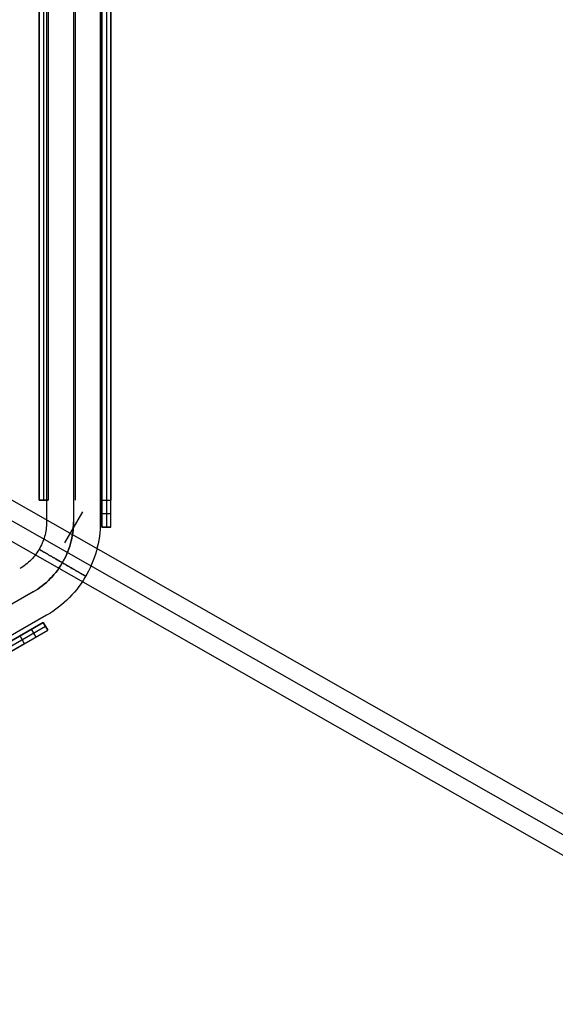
# Model space of a CAD drawing. Header units: millimetres. Extents: x -356 to 356, y -410 to 410.
# Tile 107 of 126: x 117 to 147, y -93 to -39. Entities that reach past the tile are written whole.
import ezdxf

# ---------------------------------------------------------------- set-up
doc = ezdxf.new("R2010")
doc.units = ezdxf.units.MM
doc.header["$MEASUREMENT"] = 0
doc.layers.add('1', color=7, linetype='Continuous')

msp = doc.modelspace()

# ---------------------------------------------------------------- linework, layer by layer
at = {"layer": '1', "color": 252}
for points in [[(118.338, 66.516), (118.338, -66.563)], [(119.838, 66.516), (119.838, -66.563)], [(119.838, 66.516), (119.838, -66.563)], [(121.338, 66.516), (121.338, -66.563)], [(121.425, 66.153), (121.425, -66.847)], [(121.425, -66.847), (121.425, 66.153)], [(121.675, 66.153), (121.675, -66.847)], [(121.925, -66.847), (121.925, 66.153)], [(121.925, -66.847), (121.925, 66.153)], [(117.925, -65.347), (117.925, 64.653)], [(117.925, 64.653), (117.925, -65.347)], [(117.925, 64.653), (117.925, -65.347)], [(118.175, 64.653), (118.175, -65.347)], [(118.425, 64.653), (118.425, -65.347)], [(118.425, 64.653), (118.425, -65.347)], [(118.425, 64.653), (118.425, -65.347)], [(119.925, 64.653), (119.925, -65.347)], [(119.925, 64.653), (119.925, -65.347)], [(121.425, 64.653), (121.425, -65.347)], [(121.925, 64.653), (121.925, -65.347)], [(118.425, -65.347), (117.925, -65.347)], [(117.925, -65.347), (118.425, -65.347)], [(121.425, -65.347), (121.925, -65.347)], [(120.338, -65.986), (119.338, -67.718)], [(121.925, -66.097), (121.425, -66.097)], [(118.338, -66.563), (118.336, -66.664), (118.331, -66.766), (118.322, -66.867), (118.31, -66.967), (118.295, -67.067), (118.276, -67.167), (118.254, -67.266), (118.229, -67.364), (118.2, -67.461), (118.168, -67.557), (118.133, -67.652), (118.094, -67.746), (118.053, -67.839), (118.008, -67.93), (117.961, -68.019), (117.91, -68.107), (117.856, -68.193), (117.8, -68.277), (117.741, -68.359), (117.679, -68.439), (117.614, -68.517), (117.547, -68.593), (117.477, -68.666), (117.405, -68.737), (117.33, -68.806), (117.253, -68.872), (117.174, -68.935), (117.093, -68.996), (117.01, -69.054), (116.925, -69.109), (116.838, -69.161)], [(119.838, -66.563), (119.835, -66.715), (119.827, -66.867), (119.815, -67.018), (119.797, -67.169), (119.774, -67.32), (119.746, -67.469), (119.712, -67.617), (119.674, -67.764), (119.631, -67.91), (119.583, -68.054), (119.531, -68.197), (119.473, -68.338), (119.411, -68.476), (119.344, -68.613), (119.272, -68.747), (119.196, -68.879), (119.116, -69.008), (119.031, -69.134), (118.942, -69.257), (118.849, -69.377), (118.752, -69.494), (118.651, -69.608), (118.546, -69.718), (118.438, -69.825), (118.326, -69.928), (118.211, -70.027), (118.092, -70.122), (117.97, -70.213), (117.846, -70.299), (117.718, -70.382), (117.588, -70.46)], [(119.838, -66.563), (119.835, -66.715), (119.827, -66.867), (119.815, -67.018), (119.797, -67.169), (119.774, -67.32), (119.746, -67.469), (119.712, -67.617), (119.674, -67.764), (119.631, -67.91), (119.583, -68.054), (119.531, -68.197), (119.473, -68.338), (119.411, -68.476), (119.344, -68.613), (119.272, -68.747), (119.196, -68.879), (119.116, -69.008), (119.031, -69.134), (118.942, -69.257), (118.849, -69.377), (118.752, -69.494), (118.651, -69.608), (118.546, -69.718), (118.438, -69.825), (118.326, -69.928), (118.211, -70.027), (118.092, -70.122), (117.97, -70.213), (117.846, -70.299), (117.718, -70.382), (117.588, -70.46)], [(121.338, -66.563), (121.334, -66.766), (121.324, -66.968), (121.307, -67.17), (121.283, -67.371), (121.252, -67.572), (121.215, -67.771), (121.171, -67.969), (121.12, -68.165), (121.062, -68.359), (120.999, -68.552), (120.928, -68.742), (120.851, -68.929), (120.768, -69.114), (120.679, -69.296), (120.584, -69.475), (120.482, -69.65), (120.375, -69.822), (120.262, -69.991), (120.144, -70.155), (120.02, -70.315), (119.89, -70.471), (119.756, -70.623), (119.616, -70.77), (119.471, -70.912), (119.322, -71.049), (119.168, -71.181), (119.01, -71.308), (118.848, -71.429), (118.682, -71.545), (118.511, -71.655), (118.338, -71.759)], [(121.425, -66.847), (121.925, -66.847)], [(121.925, -66.847), (121.425, -66.847)], [(121.925, -66.847), (121.425, -66.847)], [(117.588, -70.46), (2.338, -137)], [(117.588, -70.46), (2.338, -137)], [(118.338, -71.759), (3.088, -138.299)], [(118.155, -72.168), (2.973, -138.668)], [(2.973, -138.668), (118.155, -72.168)], [(118.28, -72.385), (3.098, -138.885)], [(118.405, -72.601), (118.155, -72.168)], [(118.405, -72.601), (118.155, -72.168)], [(118.155, -72.168), (118.405, -72.601)], [(3.223, -139.101), (118.405, -72.601)], [(3.223, -139.101), (118.405, -72.601)], [(116.856, -72.918), (4.272, -137.918)], [(117.106, -73.351), (116.856, -72.918)], [(117.755, -72.976), (117.505, -72.543)], [(117.106, -73.351), (4.522, -138.351)]]:
    msp.add_lwpolyline(points, dxfattribs=at)
at = {"layer": '1', "color": 252, "extrusion": (0.117512, -0.066916, 0.990814)}
for points in [[(0.825, -455.332), (0.825, -73.757)], [(-0.175, -455.332), (-0.175, -73.757)], [(-0.175, -455.332), (-0.175, -73.757)], [(-1.175, -455.332), (-1.175, -73.757)]]:
    msp.add_lwpolyline(points, dxfattribs=at)
at = {"layer": '1', "color": 252, "extrusion": (0.356471, 0.902376, 0.242168)}
for points in [[(-93.986, -487.085), (-136.018, -461.318)], [(-93.463, -486.232), (-135.495, -460.465)], [(-94.508, -487.937), (-136.541, -462.17)], [(-93.986, -487.085), (-136.018, -461.318)]]:
    msp.add_lwpolyline(points, dxfattribs=at)
at = {"layer": '1', "color": 252, "extrusion": (0, 1, 0)}
for points in [[(-117.925, -480), (-117.926, -479.956), (-117.927, -479.911), (-117.93, -479.866), (-117.933, -479.82), (-117.938, -479.775), (-117.944, -479.729), (-117.951, -479.682), (-117.959, -479.636), (-117.968, -479.59), (-117.978, -479.543), (-117.99, -479.496), (-118.002, -479.45), (-118.016, -479.403), (-118.032, -479.357), (-118.048, -479.31), (-118.066, -479.264), (-118.085, -479.218), (-118.105, -479.172), (-118.126, -479.127), (-118.149, -479.081), (-118.173, -479.037), (-118.198, -478.992), (-118.224, -478.949), (-118.251, -478.906), (-118.28, -478.863), (-118.31, -478.821), (-118.341, -478.78), (-118.373, -478.739), (-118.406, -478.7), (-118.44, -478.661), (-118.475, -478.623), (-118.511, -478.586), (-118.548, -478.55), (-118.586, -478.515), (-118.625, -478.48), (-118.665, -478.447), (-118.705, -478.415), (-118.746, -478.384), (-118.788, -478.355), (-118.831, -478.326), (-118.874, -478.299), (-118.918, -478.272), (-118.962, -478.247), (-119.007, -478.223), (-119.052, -478.201), (-119.097, -478.179), (-119.143, -478.159), (-119.189, -478.14), (-119.235, -478.123), (-119.282, -478.106), (-119.328, -478.091), (-119.375, -478.077), (-119.422, -478.064), (-119.468, -478.053), (-119.515, -478.043), (-119.561, -478.033), (-119.608, -478.025), (-119.654, -478.018), (-119.7, -478.013), (-119.746, -478.008), (-119.791, -478.005), (-119.836, -478.002), (-119.881, -478), (-119.925, -478), (-119.97, -478), (-120.014, -478.002), (-120.06, -478.005), (-120.105, -478.008), (-120.151, -478.013), (-120.197, -478.018), (-120.243, -478.025), (-120.289, -478.033), (-120.336, -478.043), (-120.382, -478.053), (-120.429, -478.064), (-120.476, -478.077), (-120.522, -478.091), (-120.569, -478.106), (-120.615, -478.123), (-120.661, -478.14), (-120.707, -478.159), (-120.753, -478.179), (-120.799, -478.201), (-120.844, -478.223), (-120.889, -478.247), (-120.933, -478.272), (-120.976, -478.299), (-121.02, -478.326), (-121.062, -478.355), (-121.104, -478.384), (-121.145, -478.415), (-121.186, -478.447), (-121.226, -478.48), (-121.264, -478.515), (-121.302, -478.55), (-121.339, -478.586), (-121.376, -478.623), (-121.411, -478.661), (-121.445, -478.7), (-121.478, -478.739), (-121.51, -478.78), (-121.541, -478.821), (-121.571, -478.863), (-121.599, -478.906), (-121.627, -478.949), (-121.653, -478.992), (-121.678, -479.037), (-121.702, -479.081), (-121.724, -479.127), (-121.746, -479.172), (-121.766, -479.218), (-121.785, -479.264), (-121.802, -479.31), (-121.819, -479.357), (-121.834, -479.403), (-121.848, -479.45), (-121.861, -479.496), (-121.872, -479.543), (-121.883, -479.59), (-121.892, -479.636), (-121.9, -479.682), (-121.907, -479.729), (-121.913, -479.775), (-121.917, -479.82), (-121.921, -479.866), (-121.923, -479.911), (-121.925, -479.956), (-121.925, -480)], [(-121.425, -480), (-121.425, -479.967), (-121.424, -479.933), (-121.422, -479.899), (-121.419, -479.865), (-121.416, -479.831), (-121.411, -479.796), (-121.406, -479.762), (-121.4, -479.727), (-121.393, -479.692), (-121.386, -479.657), (-121.377, -479.622), (-121.367, -479.587), (-121.357, -479.552), (-121.345, -479.517), (-121.333, -479.483), (-121.32, -479.448), (-121.306, -479.413), (-121.291, -479.379), (-121.275, -479.345), (-121.258, -479.311), (-121.24, -479.278), (-121.221, -479.244), (-121.201, -479.212), (-121.181, -479.179), (-121.159, -479.147), (-121.137, -479.116), (-121.114, -479.085), (-121.09, -479.055), (-121.065, -479.025), (-121.039, -478.996), (-121.013, -478.967), (-120.986, -478.939), (-120.958, -478.912), (-120.93, -478.886), (-120.9, -478.86), (-120.871, -478.835), (-120.84, -478.811), (-120.809, -478.788), (-120.778, -478.766), (-120.746, -478.745), (-120.714, -478.724), (-120.681, -478.704), (-120.648, -478.685), (-120.614, -478.668), (-120.58, -478.651), (-120.546, -478.635), (-120.512, -478.619), (-120.477, -478.605), (-120.443, -478.592), (-120.408, -478.58), (-120.373, -478.568), (-120.338, -478.558), (-120.303, -478.548), (-120.268, -478.54), (-120.233, -478.532), (-120.198, -478.525), (-120.163, -478.519), (-120.129, -478.514), (-120.094, -478.51), (-120.06, -478.506), (-120.026, -478.503), (-119.992, -478.501), (-119.959, -478.5), (-119.925, -478.5), (-119.892, -478.5), (-119.858, -478.501), (-119.825, -478.503), (-119.79, -478.506), (-119.756, -478.51), (-119.722, -478.514), (-119.687, -478.519), (-119.652, -478.525), (-119.617, -478.532), (-119.582, -478.54), (-119.548, -478.548), (-119.513, -478.558), (-119.478, -478.568), (-119.443, -478.58), (-119.408, -478.592), (-119.373, -478.605), (-119.339, -478.619), (-119.304, -478.635), (-119.27, -478.651), (-119.236, -478.668), (-119.203, -478.685), (-119.17, -478.704), (-119.137, -478.724), (-119.104, -478.745), (-119.073, -478.766), (-119.041, -478.788), (-119.01, -478.811), (-118.98, -478.835), (-118.95, -478.86), (-118.921, -478.886), (-118.892, -478.912), (-118.865, -478.939), (-118.837, -478.967), (-118.811, -478.996), (-118.786, -479.025), (-118.761, -479.055), (-118.737, -479.085), (-118.714, -479.116), (-118.691, -479.147), (-118.67, -479.179), (-118.649, -479.212), (-118.629, -479.244), (-118.611, -479.278), (-118.593, -479.311), (-118.576, -479.345), (-118.56, -479.379), (-118.545, -479.413), (-118.531, -479.448), (-118.517, -479.483), (-118.505, -479.517), (-118.494, -479.552), (-118.483, -479.587), (-118.474, -479.622), (-118.465, -479.657), (-118.457, -479.692), (-118.45, -479.727), (-118.444, -479.762), (-118.439, -479.796), (-118.435, -479.831), (-118.431, -479.865), (-118.429, -479.899), (-118.427, -479.933), (-118.426, -479.967), (-118.425, -480)], [(-121.338, -480), (-121.337, -479.948), (-121.334, -479.897), (-121.33, -479.845), (-121.323, -479.794), (-121.315, -479.742), (-121.306, -479.692), (-121.294, -479.641), (-121.281, -479.591), (-121.266, -479.541), (-121.249, -479.492), (-121.231, -479.444), (-121.211, -479.396), (-121.189, -479.349), (-121.166, -479.303), (-121.141, -479.257), (-121.115, -479.213), (-121.087, -479.169), (-121.057, -479.127), (-121.026, -479.085), (-120.994, -479.045), (-120.96, -479.005), (-120.925, -478.967), (-120.889, -478.93), (-120.852, -478.895), (-120.813, -478.86), (-120.773, -478.827), (-120.732, -478.796), (-120.69, -478.766), (-120.647, -478.737), (-120.603, -478.71), (-120.558, -478.684), (-120.512, -478.66), (-120.465, -478.638), (-120.418, -478.617), (-120.37, -478.597), (-120.321, -478.58), (-120.272, -478.564), (-120.222, -478.55), (-120.171, -478.538), (-120.121, -478.527), (-120.07, -478.518), (-120.018, -478.511), (-119.967, -478.506), (-119.915, -478.502), (-119.864, -478.5), (-119.812, -478.5), (-119.76, -478.502), (-119.708, -478.506), (-119.657, -478.511), (-119.606, -478.518), (-119.555, -478.527), (-119.504, -478.538), (-119.454, -478.55), (-119.404, -478.564), (-119.354, -478.58), (-119.306, -478.597), (-119.258, -478.617), (-119.21, -478.638), (-119.164, -478.66), (-119.118, -478.684), (-119.073, -478.71), (-119.029, -478.737), (-118.986, -478.766), (-118.943, -478.796), (-118.902, -478.827), (-118.862, -478.86), (-118.824, -478.895), (-118.786, -478.93), (-118.75, -478.967), (-118.715, -479.005), (-118.681, -479.045), (-118.649, -479.085), (-118.618, -479.127), (-118.589, -479.169), (-118.561, -479.213), (-118.534, -479.257), (-118.509, -479.303), (-118.486, -479.349), (-118.465, -479.396), (-118.444, -479.444), (-118.426, -479.492), (-118.409, -479.541), (-118.394, -479.591), (-118.381, -479.641), (-118.37, -479.692), (-118.36, -479.742), (-118.352, -479.794), (-118.346, -479.845), (-118.341, -479.897), (-118.339, -479.948), (-118.338, -480)], [(-118.338, -480), (-118.339, -480.052), (-118.341, -480.103), (-118.346, -480.155), (-118.352, -480.206), (-118.36, -480.258), (-118.37, -480.308), (-118.381, -480.359), (-118.394, -480.409), (-118.409, -480.459), (-118.426, -480.508), (-118.444, -480.556), (-118.465, -480.604), (-118.486, -480.651), (-118.509, -480.697), (-118.534, -480.743), (-118.561, -480.787), (-118.589, -480.831), (-118.618, -480.873), (-118.649, -480.915), (-118.681, -480.955), (-118.715, -480.995), (-118.75, -481.033), (-118.786, -481.07), (-118.824, -481.105), (-118.862, -481.14), (-118.902, -481.173), (-118.943, -481.204), (-118.986, -481.234), (-119.029, -481.263), (-119.073, -481.29), (-119.118, -481.316), (-119.164, -481.34), (-119.21, -481.362), (-119.258, -481.383), (-119.306, -481.403), (-119.354, -481.42), (-119.404, -481.436), (-119.454, -481.45), (-119.504, -481.462), (-119.555, -481.473), (-119.606, -481.482), (-119.657, -481.489), (-119.708, -481.494), (-119.76, -481.498), (-119.812, -481.5), (-119.864, -481.5), (-119.915, -481.498), (-119.967, -481.494), (-120.018, -481.489), (-120.07, -481.482), (-120.121, -481.473), (-120.171, -481.462), (-120.222, -481.45), (-120.272, -481.436), (-120.321, -481.42), (-120.37, -481.403), (-120.418, -481.383), (-120.465, -481.362), (-120.512, -481.34), (-120.558, -481.316), (-120.603, -481.29), (-120.647, -481.263), (-120.69, -481.234), (-120.732, -481.204), (-120.773, -481.173), (-120.813, -481.14), (-120.852, -481.105), (-120.889, -481.07), (-120.925, -481.033), (-120.96, -480.995), (-120.994, -480.955), (-121.026, -480.915), (-121.057, -480.873), (-121.087, -480.831), (-121.115, -480.787), (-121.141, -480.743), (-121.166, -480.697), (-121.189, -480.651), (-121.211, -480.604), (-121.231, -480.556), (-121.249, -480.508), (-121.266, -480.459), (-121.281, -480.409), (-121.294, -480.359), (-121.306, -480.308), (-121.315, -480.258), (-121.323, -480.206), (-121.33, -480.155), (-121.334, -480.103), (-121.337, -480.052), (-121.338, -480)], [(-120.4, -480.827), (-119.276, -479.173)]]:
    msp.add_lwpolyline(points, dxfattribs=at)
at = {"layer": '1', "color": 252, "extrusion": (1, 0, 0)}
for points in [[(-65.347, -485), (-65.347, -480)], [(-65.347, -480), (-65.347, -485)], [(-65.347, -478.5), (-65.347, -478)], [(-65.347, -480), (-66.847, -481.5)], [(-66.847, -481.5), (-65.347, -480)], [(-65.347, -480), (-66.847, -481.5)], [(-66.847, -553.5), (-66.847, -481.5)], [(-66.847, -553.5), (-66.847, -481.5)], [(-66.847, -481.5), (-66.847, -553.5)], [(-72.168, -481.5), (-72.168, -553.5)], [(-72.385, -481.5), (-72.385, -553.5)], [(-72.601, -553.5), (-72.601, -481.5)]]:
    msp.add_lwpolyline(points, dxfattribs=at)
at = {"layer": '1', "color": 252, "extrusion": (0.778411, -0.449416, 0.438294)}
for points in [[(3.023, -491.577), (3.023, -491.542), (3.021, -491.508), (3.018, -491.473), (3.014, -491.439), (3.009, -491.405), (3.002, -491.371), (2.994, -491.337), (2.986, -491.304), (2.976, -491.271), (2.964, -491.238), (2.952, -491.206), (2.939, -491.174), (2.924, -491.143), (2.909, -491.112), (2.892, -491.082), (2.875, -491.052), (2.856, -491.023), (2.837, -490.995), (2.816, -490.967), (2.794, -490.94), (2.772, -490.914), (2.749, -490.888), (2.724, -490.864), (2.699, -490.84), (2.674, -490.817), (2.647, -490.795), (2.62, -490.774), (2.592, -490.754), (2.563, -490.735), (2.533, -490.717), (2.503, -490.699), (2.473, -490.683), (2.442, -490.668), (2.41, -490.655), (2.378, -490.642), (2.346, -490.63), (2.313, -490.619), (2.28, -490.61), (2.246, -490.602), (2.212, -490.595), (2.178, -490.589), (2.144, -490.584), (2.11, -490.58), (2.075, -490.578), (2.041, -490.577), (2.006, -490.577), (1.972, -490.578), (1.937, -490.58), (1.903, -490.584), (1.869, -490.589), (1.835, -490.595), (1.801, -490.602), (1.767, -490.61), (1.734, -490.619), (1.701, -490.63), (1.669, -490.642), (1.637, -490.655), (1.605, -490.668), (1.574, -490.683), (1.544, -490.699), (1.514, -490.717), (1.484, -490.735), (1.455, -490.754), (1.427, -490.774), (1.4, -490.795), (1.373, -490.817), (1.348, -490.84), (1.323, -490.864), (1.298, -490.888), (1.275, -490.914), (1.253, -490.94), (1.231, -490.967), (1.21, -490.995), (1.191, -491.023), (1.172, -491.052), (1.155, -491.082), (1.138, -491.112), (1.123, -491.143), (1.108, -491.174), (1.095, -491.206), (1.082, -491.238), (1.071, -491.271), (1.061, -491.304), (1.053, -491.337), (1.045, -491.371), (1.038, -491.405), (1.033, -491.439), (1.029, -491.473), (1.026, -491.508), (1.024, -491.542), (1.023, -491.577)], [(1.023, -491.577), (1.024, -491.611), (1.026, -491.646), (1.029, -491.68), (1.033, -491.714), (1.038, -491.749), (1.045, -491.782), (1.053, -491.816), (1.061, -491.849), (1.071, -491.882), (1.082, -491.915), (1.095, -491.947), (1.108, -491.979), (1.123, -492.011), (1.138, -492.041), (1.155, -492.072), (1.172, -492.101), (1.191, -492.131), (1.21, -492.159), (1.231, -492.187), (1.253, -492.214), (1.275, -492.24), (1.298, -492.265), (1.323, -492.29), (1.348, -492.314), (1.373, -492.337), (1.4, -492.359), (1.427, -492.38), (1.455, -492.4), (1.484, -492.419), (1.514, -492.437), (1.544, -492.454), (1.574, -492.47), (1.605, -492.485), (1.637, -492.499), (1.669, -492.512), (1.701, -492.523), (1.734, -492.534), (1.767, -492.543), (1.801, -492.552), (1.835, -492.559), (1.869, -492.565), (1.903, -492.569), (1.937, -492.573), (1.972, -492.575), (2.006, -492.577), (2.041, -492.577), (2.075, -492.575), (2.11, -492.573), (2.144, -492.569), (2.178, -492.565), (2.212, -492.559), (2.246, -492.552), (2.28, -492.543), (2.313, -492.534), (2.346, -492.523), (2.378, -492.512), (2.41, -492.499), (2.442, -492.485), (2.473, -492.47), (2.503, -492.454), (2.533, -492.437), (2.563, -492.419), (2.592, -492.4), (2.62, -492.38), (2.647, -492.359), (2.674, -492.337), (2.699, -492.314), (2.724, -492.29), (2.749, -492.265), (2.772, -492.24), (2.794, -492.214), (2.816, -492.187), (2.837, -492.159), (2.856, -492.131), (2.875, -492.101), (2.892, -492.072), (2.909, -492.041), (2.924, -492.011), (2.939, -491.979), (2.952, -491.947), (2.964, -491.915), (2.976, -491.882), (2.986, -491.849), (2.994, -491.816), (3.002, -491.782), (3.009, -491.749), (3.014, -491.714), (3.018, -491.68), (3.021, -491.646), (3.023, -491.611), (3.023, -491.577)], [(3.023, -491.577), (3.023, -491.542), (3.021, -491.507), (3.018, -491.473), (3.014, -491.438), (3.008, -491.404), (3.002, -491.37), (2.994, -491.336), (2.985, -491.303), (2.975, -491.269), (2.964, -491.237), (2.951, -491.204), (2.938, -491.172), (2.923, -491.141), (2.908, -491.11), (2.891, -491.079), (2.873, -491.049), (2.854, -491.02), (2.835, -490.992), (2.814, -490.964), (2.792, -490.937), (2.769, -490.911), (2.746, -490.885), (2.721, -490.86), (2.696, -490.837), (2.67, -490.814), (2.643, -490.792), (2.615, -490.771), (2.587, -490.751), (2.558, -490.732), (2.528, -490.714), (2.498, -490.697), (2.467, -490.681), (2.436, -490.666), (2.404, -490.652), (2.372, -490.639), (2.339, -490.628), (2.306, -490.617), (2.273, -490.608), (2.239, -490.6), (2.205, -490.593), (2.17, -490.588), (2.136, -490.583), (2.102, -490.58), (2.067, -490.578), (2.032, -490.577), (1.997, -490.577), (1.963, -490.579), (1.928, -490.581), (1.894, -490.585), (1.859, -490.59), (1.825, -490.597), (1.791, -490.604), (1.758, -490.613), (1.724, -490.623), (1.691, -490.633), (1.659, -490.646), (1.627, -490.659), (1.595, -490.673), (1.564, -490.689), (1.534, -490.705), (1.504, -490.723), (1.474, -490.741), (1.446, -490.761), (1.418, -490.781), (1.39, -490.803), (1.364, -490.825), (1.338, -490.848), (1.313, -490.873), (1.289, -490.898), (1.266, -490.924), (1.244, -490.95), (1.223, -490.978), (1.202, -491.006), (1.183, -491.035), (1.165, -491.064), (1.148, -491.094), (1.131, -491.125), (1.116, -491.156), (1.102, -491.188), (1.089, -491.22), (1.077, -491.253), (1.067, -491.286), (1.057, -491.319), (1.049, -491.353), (1.042, -491.387), (1.036, -491.421), (1.031, -491.456), (1.027, -491.49), (1.025, -491.525), (1.024, -491.559), (1.024, -491.594), (1.025, -491.629), (1.027, -491.663), (1.031, -491.698), (1.036, -491.732), (1.042, -491.767), (1.049, -491.8), (1.057, -491.834), (1.067, -491.868), (1.077, -491.901), (1.089, -491.933), (1.102, -491.965), (1.116, -491.997), (1.131, -492.028), (1.148, -492.059), (1.165, -492.089), (1.183, -492.119), (1.202, -492.148), (1.223, -492.176), (1.244, -492.203), (1.266, -492.23), (1.289, -492.256), (1.313, -492.281), (1.338, -492.305), (1.364, -492.328), (1.39, -492.351), (1.418, -492.372), (1.446, -492.393), (1.474, -492.412), (1.504, -492.431), (1.534, -492.448), (1.564, -492.465), (1.595, -492.48), (1.627, -492.495), (1.659, -492.508), (1.691, -492.52), (1.724, -492.531), (1.758, -492.541), (1.791, -492.549), (1.825, -492.557), (1.859, -492.563), (1.894, -492.568), (1.928, -492.572), (1.963, -492.575), (1.997, -492.576), (2.032, -492.577), (2.067, -492.576), (2.102, -492.574), (2.136, -492.57), (2.17, -492.566), (2.205, -492.56), (2.239, -492.553), (2.273, -492.545), (2.306, -492.536), (2.339, -492.526), (2.372, -492.514), (2.404, -492.501), (2.436, -492.488), (2.467, -492.473), (2.498, -492.457), (2.528, -492.44), (2.558, -492.422), (2.587, -492.403), (2.615, -492.383), (2.643, -492.362), (2.67, -492.34), (2.696, -492.317), (2.721, -492.293), (2.746, -492.268), (2.769, -492.243), (2.792, -492.217), (2.814, -492.19), (2.835, -492.162), (2.854, -492.133), (2.873, -492.104), (2.891, -492.074), (2.908, -492.044), (2.923, -492.013), (2.938, -491.981), (2.951, -491.949), (2.964, -491.917), (2.975, -491.884), (2.985, -491.851), (2.994, -491.817), (3.002, -491.784), (3.008, -491.749), (3.014, -491.715), (3.018, -491.681), (3.021, -491.646), (3.023, -491.611), (3.023, -491.577)]]:
    msp.add_lwpolyline(points, dxfattribs=at)
at = {"layer": '1', "color": 252, "extrusion": (0.746425, -0.430949, 0.507082)}
for points in [[(1.743, -482.327), (1.776, -482.318), (1.809, -482.31), (1.843, -482.303), (1.877, -482.298), (1.912, -482.293), (1.946, -482.29), (1.98, -482.288), (2.015, -482.287), (2.049, -482.287), (2.084, -482.289), (2.118, -482.291), (2.153, -482.295), (2.187, -482.3), (2.221, -482.306), (2.254, -482.314), (2.288, -482.322), (2.321, -482.332), (2.354, -482.343), (2.386, -482.355), (2.418, -482.368), (2.45, -482.382), (2.481, -482.397), (2.511, -482.414), (2.541, -482.431), (2.57, -482.449), (2.599, -482.469), (2.627, -482.489), (2.654, -482.51), (2.68, -482.533), (2.706, -482.556), (2.731, -482.58), (2.755, -482.604), (2.778, -482.63), (2.8, -482.657), (2.821, -482.684), (2.842, -482.712), (2.861, -482.74), (2.879, -482.769), (2.897, -482.799), (2.913, -482.83), (2.928, -482.861), (2.942, -482.892), (2.955, -482.924), (2.967, -482.956), (2.978, -482.989), (2.988, -483.022), (2.996, -483.056), (3.004, -483.09), (3.01, -483.124), (3.015, -483.158), (3.019, -483.192), (3.022, -483.226), (3.023, -483.261), (3.023, -483.295), (3.023, -483.33), (3.02, -483.364), (3.017, -483.399), (3.013, -483.433), (3.007, -483.467), (3, -483.501), (2.992, -483.534), (2.983, -483.568), (2.973, -483.601), (2.962, -483.633), (2.949, -483.665), (2.935, -483.697), (2.921, -483.728), (2.905, -483.759), (2.888, -483.789), (2.87, -483.819), (2.851, -483.848), (2.831, -483.876), (2.811, -483.903), (2.789, -483.93), (2.766, -483.956), (2.743, -483.982), (2.718, -484.006), (2.693, -484.03), (2.667, -484.052), (2.64, -484.074), (2.613, -484.095), (2.584, -484.115), (2.556, -484.133), (2.526, -484.151), (2.496, -484.168), (2.465, -484.184), (2.434, -484.199), (2.402, -484.212), (2.37, -484.225), (2.337, -484.236), (2.304, -484.246)], [(2.304, -484.246), (2.271, -484.256), (2.238, -484.264), (2.204, -484.27), (2.17, -484.276), (2.135, -484.28), (2.101, -484.284), (2.067, -484.286), (2.032, -484.287), (1.998, -484.286), (1.963, -484.285), (1.929, -484.282), (1.894, -484.278), (1.86, -484.273), (1.826, -484.267), (1.793, -484.26), (1.759, -484.251), (1.726, -484.241), (1.693, -484.231), (1.661, -484.219), (1.629, -484.206), (1.597, -484.191), (1.566, -484.176), (1.536, -484.16), (1.506, -484.143), (1.477, -484.124), (1.448, -484.105), (1.42, -484.084), (1.393, -484.063), (1.367, -484.041), (1.341, -484.018), (1.316, -483.994), (1.292, -483.969), (1.269, -483.943), (1.247, -483.917), (1.226, -483.89), (1.205, -483.862), (1.186, -483.833), (1.168, -483.804), (1.15, -483.774), (1.134, -483.744), (1.119, -483.713), (1.105, -483.681), (1.092, -483.649), (1.08, -483.617), (1.069, -483.584), (1.059, -483.551), (1.051, -483.518), (1.043, -483.484), (1.037, -483.45), (1.032, -483.416), (1.028, -483.382), (1.025, -483.347), (1.024, -483.313), (1.024, -483.278), (1.024, -483.244), (1.026, -483.209), (1.03, -483.175), (1.034, -483.141), (1.04, -483.107), (1.047, -483.073), (1.055, -483.039), (1.064, -483.006), (1.074, -482.973), (1.085, -482.94), (1.098, -482.908), (1.112, -482.876), (1.126, -482.845), (1.142, -482.814), (1.159, -482.784), (1.177, -482.755), (1.196, -482.726), (1.215, -482.698), (1.236, -482.67), (1.258, -482.643), (1.281, -482.617), (1.304, -482.592), (1.329, -482.568), (1.354, -482.544), (1.38, -482.521), (1.407, -482.5), (1.434, -482.479), (1.463, -482.459), (1.491, -482.44), (1.521, -482.422), (1.551, -482.405), (1.582, -482.39), (1.613, -482.375), (1.645, -482.361), (1.677, -482.349), (1.71, -482.337), (1.743, -482.327)]]:
    msp.add_lwpolyline(points, dxfattribs=at)
at = {"layer": '1', "color": 252, "extrusion": (-0.088974, -0.225231, 0.970234)}
msp.add_lwpolyline([(136.018, -134.847), (136.018, -132.847)], dxfattribs=at)
at = {"layer": '1', "color": 252, "extrusion": (-0.379574, 0.219147, 0.898831)}
for points in [[(-3.023, -87.054), (-3.023, -30.015)], [(-2.023, -87.054), (-2.023, -30.015)], [(-2.023, -87.054), (-2.023, -30.015)], [(-1.023, -87.054), (-1.023, -30.015)]]:
    msp.add_lwpolyline(points, dxfattribs=at)
at = {"layer": '1', "color": 80}
msp.add_lwpolyline([(117.588, -70.46), (117.718, -70.382), (117.846, -70.299), (117.97, -70.213), (118.092, -70.122), (118.211, -70.027), (118.326, -69.928), (118.438, -69.825), (118.546, -69.718), (118.651, -69.608), (118.752, -69.494), (118.849, -69.377), (118.942, -69.257), (119.031, -69.134), (119.116, -69.008), (119.196, -68.879), (119.272, -68.747), (119.344, -68.613), (119.411, -68.476), (119.473, -68.338), (119.531, -68.197), (119.583, -68.054), (119.631, -67.91), (119.674, -67.764), (119.712, -67.617), (119.746, -67.469), (119.774, -67.32), (119.797, -67.169), (119.815, -67.018), (119.827, -66.867), (119.835, -66.715), (119.838, -66.563)], dxfattribs=at)
at = {"layer": '1', "color": 252, "extrusion": (0.085255, 0.975692, -0.201884)}
msp.add_lwpolyline([(-125.599, -482.373), (-124.805, -480.538)], dxfattribs=at)
at = {"layer": '1', "color": 252, "extrusion": (0.5, 0.866025, 0)}
msp.add_lwpolyline([(-139.167, -480), (-139.166, -480.052), (-139.163, -480.104), (-139.159, -480.156), (-139.152, -480.208), (-139.144, -480.259), (-139.134, -480.31), (-139.123, -480.361), (-139.109, -480.411), (-139.094, -480.461), (-139.077, -480.51), (-139.059, -480.559), (-139.039, -480.607), (-139.017, -480.654), (-138.993, -480.701), (-138.968, -480.746), (-138.941, -480.791), (-138.913, -480.835), (-138.883, -480.877), (-138.852, -480.919), (-138.82, -480.96), (-138.786, -480.999), (-138.75, -481.037), (-138.714, -481.074), (-138.676, -481.11), (-138.637, -481.144), (-138.596, -481.177), (-138.555, -481.209), (-138.512, -481.239), (-138.469, -481.268), (-138.424, -481.295), (-138.379, -481.32), (-138.333, -481.344), (-138.286, -481.366), (-138.238, -481.387), (-138.189, -481.406), (-138.14, -481.423), (-138.091, -481.439), (-138.04, -481.453), (-137.99, -481.465), (-137.939, -481.475), (-137.887, -481.484), (-137.836, -481.49), (-137.784, -481.495), (-137.732, -481.499), (-137.68, -481.5), (-137.628, -481.499), (-137.576, -481.497), (-137.524, -481.493), (-137.472, -481.487), (-137.421, -481.48), (-137.369, -481.47), (-137.319, -481.459), (-137.268, -481.446), (-137.218, -481.431), (-137.169, -481.415), (-137.12, -481.397), (-137.072, -481.377), (-137.024, -481.355), (-136.978, -481.332), (-136.932, -481.308), (-136.887, -481.281), (-136.843, -481.253), (-136.8, -481.224), (-136.758, -481.193), (-136.717, -481.161), (-136.677, -481.127), (-136.639, -481.092), (-136.602, -481.056), (-136.566, -481.018), (-136.531, -480.98), (-136.498, -480.94), (-136.466, -480.898), (-136.435, -480.856), (-136.406, -480.813), (-136.379, -480.769), (-136.353, -480.724), (-136.329, -480.678), (-136.306, -480.631), (-136.285, -480.583), (-136.265, -480.535), (-136.248, -480.486), (-136.232, -480.436), (-136.217, -480.386), (-136.205, -480.336), (-136.194, -480.285), (-136.185, -480.233), (-136.178, -480.182), (-136.173, -480.13), (-136.169, -480.078), (-136.167, -480.026), (-136.167, -479.974), (-136.169, -479.922), (-136.173, -479.87), (-136.178, -479.818), (-136.185, -479.767), (-136.194, -479.715), (-136.205, -479.664), (-136.217, -479.614), (-136.232, -479.564), (-136.248, -479.514), (-136.265, -479.465), (-136.285, -479.417), (-136.306, -479.369), (-136.329, -479.322), (-136.353, -479.276), (-136.379, -479.231), (-136.406, -479.187), (-136.435, -479.144), (-136.466, -479.102), (-136.498, -479.06), (-136.531, -479.02), (-136.566, -478.982), (-136.602, -478.944), (-136.639, -478.908), (-136.677, -478.873), (-136.717, -478.839), (-136.758, -478.807), (-136.8, -478.776), (-136.843, -478.747), (-136.887, -478.719), (-136.932, -478.692), (-136.978, -478.668), (-137.024, -478.645), (-137.072, -478.623), (-137.12, -478.603), (-137.169, -478.585), (-137.218, -478.569), (-137.268, -478.554), (-137.319, -478.541), (-137.369, -478.53), (-137.421, -478.52), (-137.472, -478.513), (-137.524, -478.507), (-137.576, -478.503), (-137.628, -478.501), (-137.68, -478.5), (-137.732, -478.501), (-137.784, -478.505), (-137.836, -478.51), (-137.887, -478.516), (-137.939, -478.525), (-137.99, -478.535), (-138.04, -478.547), (-138.091, -478.561), (-138.14, -478.577), (-138.189, -478.594), (-138.238, -478.613), (-138.286, -478.634), (-138.333, -478.656), (-138.379, -478.68), (-138.424, -478.705), (-138.469, -478.732), (-138.512, -478.761), (-138.555, -478.791), (-138.596, -478.823), (-138.637, -478.856), (-138.676, -478.89), (-138.714, -478.926), (-138.75, -478.963), (-138.786, -479.001), (-138.82, -479.04), (-138.852, -479.081), (-138.883, -479.123), (-138.913, -479.165), (-138.941, -479.209), (-138.968, -479.254), (-138.993, -479.299), (-139.017, -479.346), (-139.039, -479.393), (-139.059, -479.441), (-139.077, -479.49), (-139.094, -479.539), (-139.109, -479.589), (-139.123, -479.639), (-139.134, -479.69), (-139.144, -479.741), (-139.152, -479.792), (-139.159, -479.844), (-139.163, -479.896), (-139.166, -479.948), (-139.167, -480)], dxfattribs=at)
at = {"layer": '1', "color": 252, "extrusion": (0.866025, 0.5, 0)}
for points in [[(-121.314, -480), (-121.313, -479.948), (-121.311, -479.897), (-121.306, -479.845), (-121.3, -479.794), (-121.292, -479.742), (-121.282, -479.692), (-121.271, -479.641), (-121.257, -479.591), (-121.242, -479.541), (-121.226, -479.492), (-121.207, -479.444), (-121.187, -479.396), (-121.166, -479.349), (-121.142, -479.303), (-121.117, -479.257), (-121.091, -479.213), (-121.063, -479.169), (-121.034, -479.127), (-121.003, -479.085), (-120.971, -479.045), (-120.937, -479.005), (-120.902, -478.967), (-120.866, -478.93), (-120.828, -478.895), (-120.789, -478.86), (-120.749, -478.827), (-120.708, -478.796), (-120.666, -478.766), (-120.623, -478.737), (-120.579, -478.71), (-120.534, -478.684), (-120.488, -478.66), (-120.442, -478.638), (-120.394, -478.617), (-120.346, -478.597), (-120.297, -478.58), (-120.248, -478.564), (-120.198, -478.55), (-120.148, -478.538), (-120.097, -478.527), (-120.046, -478.518), (-119.995, -478.511), (-119.943, -478.506), (-119.892, -478.502), (-119.84, -478.5), (-119.788, -478.5), (-119.737, -478.502), (-119.685, -478.506), (-119.633, -478.511), (-119.582, -478.518), (-119.531, -478.527), (-119.48, -478.538), (-119.43, -478.55), (-119.38, -478.564), (-119.331, -478.58), (-119.282, -478.597), (-119.234, -478.617), (-119.187, -478.638), (-119.14, -478.66), (-119.094, -478.684), (-119.049, -478.71), (-119.005, -478.737), (-118.962, -478.766), (-118.92, -478.796), (-118.879, -478.827), (-118.839, -478.86), (-118.8, -478.895), (-118.763, -478.93), (-118.726, -478.967), (-118.691, -479.005), (-118.658, -479.045), (-118.625, -479.085), (-118.595, -479.127), (-118.565, -479.169), (-118.537, -479.213), (-118.511, -479.257), (-118.486, -479.303), (-118.463, -479.349), (-118.441, -479.396), (-118.421, -479.444), (-118.403, -479.492), (-118.386, -479.541), (-118.371, -479.591), (-118.358, -479.641), (-118.346, -479.692), (-118.336, -479.742), (-118.328, -479.794), (-118.322, -479.845), (-118.318, -479.897), (-118.315, -479.948), (-118.314, -480)], [(-118.314, -480), (-118.315, -480.052), (-118.318, -480.103), (-118.322, -480.155), (-118.328, -480.206), (-118.336, -480.258), (-118.346, -480.308), (-118.358, -480.359), (-118.371, -480.409), (-118.386, -480.459), (-118.403, -480.508), (-118.421, -480.556), (-118.441, -480.604), (-118.463, -480.651), (-118.486, -480.697), (-118.511, -480.743), (-118.537, -480.787), (-118.565, -480.831), (-118.595, -480.873), (-118.625, -480.915), (-118.658, -480.955), (-118.691, -480.995), (-118.726, -481.033), (-118.763, -481.07), (-118.8, -481.105), (-118.839, -481.14), (-118.879, -481.173), (-118.92, -481.204), (-118.962, -481.234), (-119.005, -481.263), (-119.049, -481.29), (-119.094, -481.316), (-119.14, -481.34), (-119.187, -481.362), (-119.234, -481.383), (-119.282, -481.403), (-119.331, -481.42), (-119.38, -481.436), (-119.43, -481.45), (-119.48, -481.462), (-119.531, -481.473), (-119.582, -481.482), (-119.633, -481.489), (-119.685, -481.494), (-119.737, -481.498), (-119.788, -481.5), (-119.84, -481.5), (-119.892, -481.498), (-119.943, -481.494), (-119.995, -481.489), (-120.046, -481.482), (-120.097, -481.473), (-120.148, -481.462), (-120.198, -481.45), (-120.248, -481.436), (-120.297, -481.42), (-120.346, -481.403), (-120.394, -481.383), (-120.442, -481.362), (-120.488, -481.34), (-120.534, -481.316), (-120.579, -481.29), (-120.623, -481.263), (-120.666, -481.234), (-120.708, -481.204), (-120.749, -481.173), (-120.789, -481.14), (-120.828, -481.105), (-120.866, -481.07), (-120.902, -481.033), (-120.937, -480.995), (-120.971, -480.955), (-121.003, -480.915), (-121.034, -480.873), (-121.063, -480.831), (-121.091, -480.787), (-121.117, -480.743), (-121.142, -480.697), (-121.166, -480.651), (-121.187, -480.604), (-121.207, -480.556), (-121.226, -480.508), (-121.242, -480.459), (-121.257, -480.409), (-121.271, -480.359), (-121.282, -480.308), (-121.292, -480.258), (-121.3, -480.206), (-121.306, -480.155), (-121.311, -480.103), (-121.313, -480.052), (-121.314, -480)], [(-118.077, -480), (-118.078, -479.956), (-118.079, -479.911), (-118.082, -479.866), (-118.085, -479.82), (-118.09, -479.775), (-118.096, -479.729), (-118.102, -479.682), (-118.11, -479.636), (-118.12, -479.59), (-118.13, -479.543), (-118.141, -479.496), (-118.154, -479.45), (-118.168, -479.403), (-118.183, -479.357), (-118.2, -479.31), (-118.217, -479.264), (-118.236, -479.218), (-118.256, -479.172), (-118.278, -479.127), (-118.3, -479.081), (-118.324, -479.037), (-118.349, -478.992), (-118.376, -478.949), (-118.403, -478.906), (-118.432, -478.863), (-118.461, -478.821), (-118.492, -478.78), (-118.524, -478.739), (-118.557, -478.7), (-118.592, -478.661), (-118.627, -478.623), (-118.663, -478.586), (-118.7, -478.55), (-118.738, -478.515), (-118.777, -478.48), (-118.816, -478.447), (-118.857, -478.415), (-118.898, -478.384), (-118.94, -478.355), (-118.983, -478.326), (-119.026, -478.299), (-119.069, -478.272), (-119.114, -478.247), (-119.158, -478.223), (-119.204, -478.201), (-119.249, -478.179), (-119.295, -478.159), (-119.341, -478.14), (-119.387, -478.123), (-119.434, -478.106), (-119.48, -478.091), (-119.527, -478.077), (-119.573, -478.064), (-119.62, -478.053), (-119.667, -478.043), (-119.713, -478.033), (-119.759, -478.025), (-119.806, -478.018), (-119.852, -478.013), (-119.897, -478.008), (-119.943, -478.005), (-119.988, -478.002), (-120.033, -478), (-120.077, -478), (-120.121, -478), (-120.166, -478.002), (-120.211, -478.005), (-120.257, -478.008), (-120.302, -478.013), (-120.348, -478.018), (-120.395, -478.025), (-120.441, -478.033), (-120.487, -478.043), (-120.534, -478.053), (-120.581, -478.064), (-120.627, -478.077), (-120.674, -478.091), (-120.721, -478.106), (-120.767, -478.123), (-120.813, -478.14), (-120.859, -478.159), (-120.905, -478.179), (-120.951, -478.201), (-120.996, -478.223), (-121.04, -478.247), (-121.085, -478.272), (-121.128, -478.299), (-121.171, -478.326), (-121.214, -478.355), (-121.256, -478.384), (-121.297, -478.415), (-121.338, -478.447), (-121.377, -478.48), (-121.416, -478.515), (-121.454, -478.55), (-121.491, -478.586), (-121.527, -478.623), (-121.563, -478.661), (-121.597, -478.7), (-121.63, -478.739), (-121.662, -478.78), (-121.693, -478.821), (-121.722, -478.863), (-121.751, -478.906), (-121.778, -478.949), (-121.805, -478.992), (-121.83, -479.037), (-121.854, -479.081), (-121.876, -479.127), (-121.898, -479.172), (-121.918, -479.218), (-121.937, -479.264), (-121.954, -479.31), (-121.971, -479.357), (-121.986, -479.403), (-122, -479.45), (-122.013, -479.496), (-122.024, -479.543), (-122.034, -479.59), (-122.044, -479.636), (-122.052, -479.682), (-122.059, -479.729), (-122.064, -479.775), (-122.069, -479.82), (-122.073, -479.866), (-122.075, -479.911), (-122.077, -479.956), (-122.077, -480)], [(-121.577, -480), (-121.577, -479.967), (-121.576, -479.933), (-121.574, -479.899), (-121.571, -479.865), (-121.567, -479.831), (-121.563, -479.796), (-121.558, -479.762), (-121.552, -479.727), (-121.545, -479.692), (-121.537, -479.657), (-121.529, -479.622), (-121.519, -479.587), (-121.509, -479.552), (-121.497, -479.517), (-121.485, -479.483), (-121.472, -479.448), (-121.458, -479.413), (-121.442, -479.379), (-121.426, -479.345), (-121.409, -479.311), (-121.392, -479.278), (-121.373, -479.244), (-121.353, -479.212), (-121.333, -479.179), (-121.311, -479.147), (-121.289, -479.116), (-121.266, -479.085), (-121.242, -479.055), (-121.217, -479.025), (-121.191, -478.996), (-121.165, -478.967), (-121.138, -478.939), (-121.11, -478.912), (-121.081, -478.886), (-121.052, -478.86), (-121.022, -478.835), (-120.992, -478.811), (-120.961, -478.788), (-120.93, -478.766), (-120.898, -478.745), (-120.865, -478.724), (-120.833, -478.704), (-120.799, -478.685), (-120.766, -478.668), (-120.732, -478.651), (-120.698, -478.635), (-120.664, -478.619), (-120.629, -478.605), (-120.594, -478.592), (-120.56, -478.58), (-120.525, -478.568), (-120.49, -478.558), (-120.455, -478.548), (-120.42, -478.54), (-120.385, -478.532), (-120.35, -478.525), (-120.315, -478.519), (-120.281, -478.514), (-120.246, -478.51), (-120.212, -478.506), (-120.178, -478.503), (-120.144, -478.501), (-120.11, -478.5), (-120.077, -478.5), (-120.044, -478.5), (-120.01, -478.501), (-119.976, -478.503), (-119.942, -478.506), (-119.908, -478.51), (-119.873, -478.514), (-119.839, -478.519), (-119.804, -478.525), (-119.769, -478.532), (-119.734, -478.54), (-119.699, -478.548), (-119.664, -478.558), (-119.629, -478.568), (-119.594, -478.58), (-119.56, -478.592), (-119.525, -478.605), (-119.49, -478.619), (-119.456, -478.635), (-119.422, -478.651), (-119.388, -478.668), (-119.355, -478.685), (-119.321, -478.704), (-119.289, -478.724), (-119.256, -478.745), (-119.224, -478.766), (-119.193, -478.788), (-119.162, -478.811), (-119.132, -478.835), (-119.102, -478.86), (-119.073, -478.886), (-119.044, -478.912), (-119.016, -478.939), (-118.989, -478.967), (-118.963, -478.996), (-118.937, -479.025), (-118.912, -479.055), (-118.888, -479.085), (-118.865, -479.116), (-118.843, -479.147), (-118.822, -479.179), (-118.801, -479.212), (-118.781, -479.244), (-118.762, -479.278), (-118.745, -479.311), (-118.728, -479.345), (-118.712, -479.379), (-118.697, -479.413), (-118.682, -479.448), (-118.669, -479.483), (-118.657, -479.517), (-118.645, -479.552), (-118.635, -479.587), (-118.625, -479.622), (-118.617, -479.657), (-118.609, -479.692), (-118.602, -479.727), (-118.596, -479.762), (-118.591, -479.796), (-118.587, -479.831), (-118.583, -479.865), (-118.58, -479.899), (-118.579, -479.933), (-118.577, -479.967), (-118.577, -480)]]:
    msp.add_lwpolyline(points, dxfattribs=at)
at = {"layer": '1', "color": 252, "extrusion": (-0.231455, 0.935414, 0.267261)}
for points in [[(-97.361, -437.677), (-95.92, -436.12)], [(-95.99, -436.056), (-97.431, -437.613)], [(-97.5, -437.549), (-96.059, -435.992)]]:
    msp.add_lwpolyline(points, dxfattribs=at)

doc.saveas('drawing.dxf')
